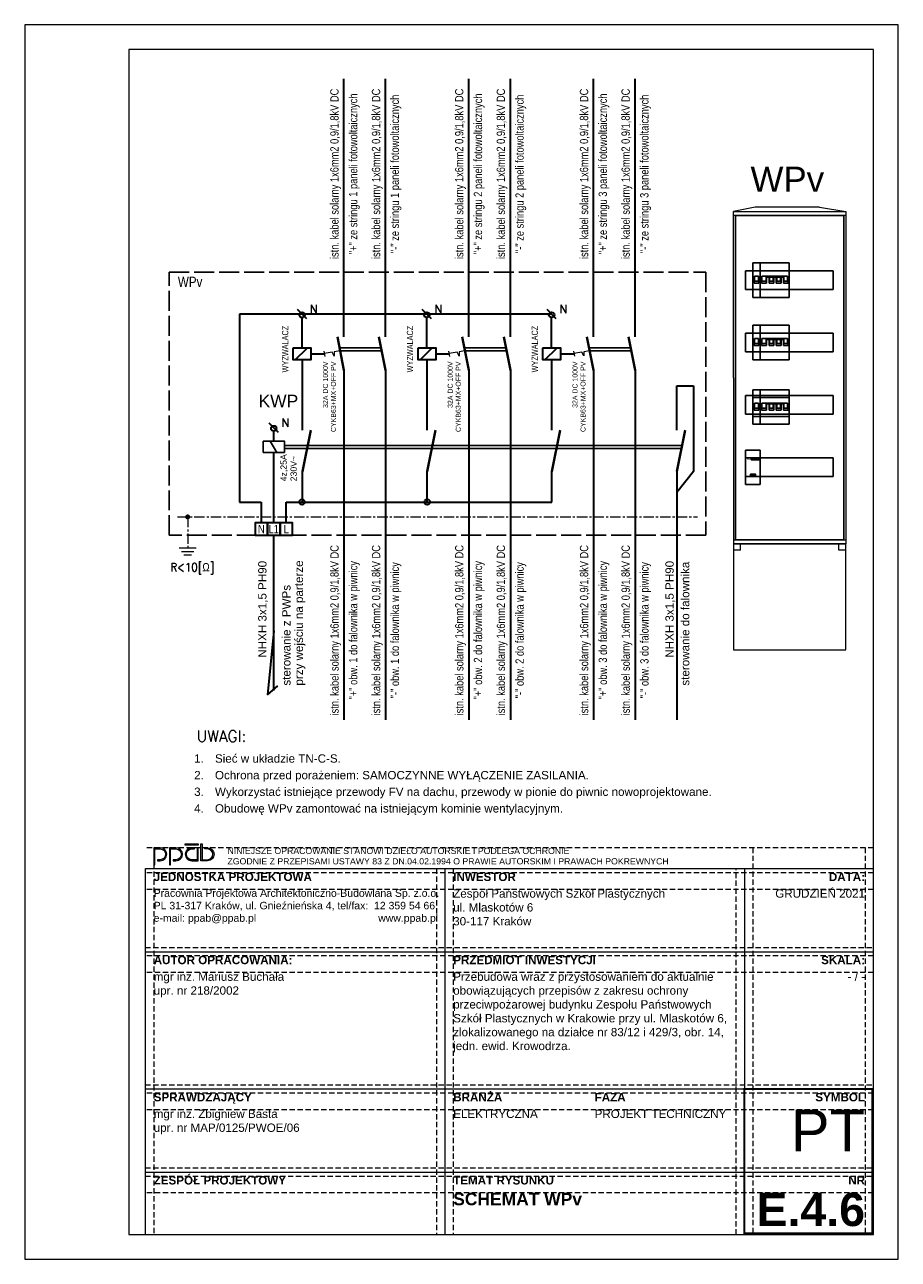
# Model space of a CAD drawing. Header units: millimetres. Extents: x -619 to 31, y -3287 to -1340.
# Tile 1 of 8: x -619 to -409, y -3287 to -2990. Entities that reach past the tile are written whole.
import ezdxf
from ezdxf.enums import TextEntityAlignment as Align

# ---------------------------------------------------------------- set-up
doc = ezdxf.new("R2010")
doc.units = ezdxf.units.MM
doc.header["$LTSCALE"] = 0.2
for name, pattern in [('ACAD_ISO02W100', [15, 12, -3]), ('ACAD_ISO05W100', [37.5, 24, -3, 0.5, -3, 0.5, -3, 0.5, -3]), ('CENTER', [2, 1.25, -0.25, 0.25, -0.25]), ('HIDDEN', [9.525, 6.35, -3.175])]:
    doc.linetypes.add(name, pattern=pattern)
doc.layers.get('0').update_dxf_attribs({"lineweight": 18})
for name, color, linetype, lineweight in [('1', 1, 'Continuous', 35), ('2', 5, 'Continuous', 18), ('aparatura', 7, 'Continuous', 18), ('EL_TABELKA', 100, 'Continuous', 15), ('INST_ELEKTR', 7, 'Continuous', 35), ('Logo_1', 7, 'Continuous', 9), ('Logo_2', 252, 'Continuous', 9), ('Logo_3', 10, 'Continuous', 9), ('odbiorniki', 2, 'Continuous', 20), ('r-tabela', 5, 'Continuous', 9), ('r-tabela_cienka', 6, 'Continuous', 9), ('r-tabela_opisy', 9, 'Continuous', 9)]:
    doc.layers.add(name, color=color, linetype=linetype, lineweight=lineweight)
for name, color, linetype in [('CP_HIDDE_APPARATUS', 7, 'Continuous'), ('LINIA_CIENKA_BLOK_250', 1, 'Continuous'), ('RUSZT', 7, 'Continuous'), ('SPÓD_EL-MODUŁOWYCH', 7, 'Continuous'), ('w0', 7, 'Continuous'), ('WIDOK_EL_MODUŁ', 7, 'Continuous'), ('WIDOK_ZABUDOWY', 7, 'Continuous')]:
    doc.layers.add(name, color=color, linetype=linetype)
doc.layers.add('r-tabela_x', color=7, linetype='HIDDEN', lineweight=9, plot=False)
doc.styles.add('ARIAL1', font='arial.ttf')
doc.styles.add('CP_ATTR', font='ROMANS.SHX')
doc.styles.add('ROMANS', font='romans')
doc.styles.add('SIERADZKI', font='arial.ttf')
doc.styles.get("Standard").update_dxf_attribs({"font": 'arial.ttf'})
doc.styles.add('STYLE133', font='ariali.ttf')
doc.styles.add('WMF-ARIAL0', font='arial.ttf')

# ---------------------------------------------------------------- blocks, each defined once
blk = doc.blocks.new('A$C6A5C259D')
at = {"lineweight": 15}
for p, q in [((-2.01, 0), (2.01, 0)), ((-1.48, -0.85), (1.48, -0.85)), ((-0.95, -1.7), (0.95, -1.7))]:
    blk.add_line(p, q, dxfattribs=at)
blk = doc.blocks.new('LOGO')
at = {"layer": 'Logo_1'}
for points in [[(8.66, 3.35), (8.66, 3.6), (8.09, 3.6, 1), (8.09, 0.82), (9.48, 0.82), (9.48, 3.6), (9.23, 3.6), (9.23, 1.07), (8.09, 1.07, -1), (8.09, 3.35)], [(10.87, 3.6), (10.87, 3.35), (11.44, 3.35, -1), (11.44, 1.07), (10.3, 1.07), (10.3, 4.42), (10.05, 4.42), (10.05, 0.82), (11.44, 0.82, 1), (11.44, 3.6)]]:
    blk.add_hatch(color=256, dxfattribs=at).paths.add_polyline_path(points)
at = {"layer": 'Logo_2'}
for points in [[(1.39, 3.35, -1), (1.39, 1.07), (0.82, 1.07), (0.82, 0.82), (1.39, 0.82, 1), (1.39, 3.6), (0, 3.6), (0, 0), (0.25, 0), (0.25, 3.35)], [(4.74, 3.35, -1), (4.74, 1.07), (4.17, 1.07), (4.17, 0.82), (4.74, 0.82, 1), (4.74, 3.6), (3.35, 3.6), (3.35, 0), (3.6, 0), (3.6, 3.35)]]:
    blk.add_hatch(color=256, dxfattribs=at).paths.add_polyline_path(points)
at = {"layer": 'Logo_3'}
blk.add_hatch(color=256, dxfattribs=at).paths.add_polyline_path([(6.7, 4.42), (6.7, 4.17), (9.48, 4.17), (9.48, 4.42)])
at = {"layer": 'Logo_1'}
for points in [[(8.09, 0.82), (9.48, 0.82), (9.48, 3.6), (9.23, 3.6), (9.23, 1.07), (8.09, 1.07, -1), (8.09, 3.35), (8.66, 3.35), (8.66, 3.6), (8.09, 3.6, 1)], [(11.44, 0.82), (10.05, 0.82), (10.05, 4.42), (10.3, 4.42), (10.3, 1.07), (11.44, 1.07, 1), (11.44, 3.35), (10.87, 3.35), (10.87, 3.6), (11.44, 3.6, -1)]]:
    blk.add_lwpolyline(points, format="xyb", close=True, dxfattribs=at)
at = {"layer": 'Logo_2'}
for points in [[(1.39, 3.6), (0, 3.6), (0, 0), (0.25, 0), (0.25, 3.35), (1.39, 3.35, -1), (1.39, 1.07), (0.82, 1.07), (0.82, 0.82), (1.39, 0.82, 1)], [(4.74, 3.6), (3.35, 3.6), (3.35, 0), (3.6, 0), (3.6, 3.35), (4.74, 3.35, -1), (4.74, 1.07), (4.17, 1.07), (4.17, 0.82), (4.74, 0.82, 1)]]:
    blk.add_lwpolyline(points, format="xyb", close=True, dxfattribs=at)
at = {"layer": 'Logo_3'}
blk.add_lwpolyline([(6.7, 4.42), (9.48, 4.42), (9.48, 4.17), (6.7, 4.17)], close=True, dxfattribs=at)
blk = doc.blocks.new('wylacznik prądu stałego')
for p, q in [((8.75, 6.4), (1.75, 6.4)), ((1.75, 6.4), (1.75, 1.9)), ((8.75, 6.4), (8.75, 1.9)), ((2.05, 4.9), (2.05, 3.4)), ((2.05, 3.4), (3.27, 3.4)), ((2.05, 3.4), (3.27, 3.4)), ((3.27, 3.4), (3.27, 4.9)), ((3.27, 3.4), (3.27, 4.9)), ((3.88, 4.9), (3.88, 3.4)), ((3.88, 3.4), (5, 3.4)), ((3.88, 3.4), (5, 3.4)), ((5, 3.4), (5, 4.9)), ((5, 3.4), (5, 4.9)), ((5.61, 4.9), (5.61, 3.4)), ((5.61, 3.4), (6.82, 3.4)), ((5.61, 3.4), (6.82, 3.4)), ((6.82, 3.4), (6.82, 4.9)), ((6.82, 3.4), (6.82, 4.9)), ((7.33, 4.9), (7.33, 3.4)), ((7.33, 3.4), (8.45, 3.4)), ((7.33, 3.4), (8.45, 3.4)), ((8.45, 3.4), (8.45, 4.9)), ((8.45, 3.4), (8.45, 4.9)), ((1.75, 1.9), (8.75, 1.9))]:
    blk.add_line(p, q)
at = {"color": 8, "linetype": 'Continuous'}
for p, q in [((7.44, 5.1), (2.16, 5.1)), ((2.16, 5.1), (2.16, 3.9)), ((2.16, 3.9), (3.17, 3.9)), ((3.17, 3.9), (3.17, 5.1)), ((7.44, 4.9), (3.17, 4.9)), ((4.89, 5.1), (3.98, 5.1)), ((3.98, 5.1), (3.98, 3.9)), ((3.98, 3.9), (4.89, 3.9)), ((4.89, 3.9), (4.89, 5.1)), ((6.77, 5.1), (5.66, 5.1)), ((6.77, 4.9), (5.66, 4.9)), ((6.67, 5.1), (5.76, 5.1)), ((5.76, 5.1), (5.76, 3.9)), ((5.76, 3.9), (6.67, 3.9)), ((6.67, 3.9), (6.67, 5.1)), ((8.35, 5.1), (7.44, 5.1)), ((7.44, 5.1), (7.44, 3.9)), ((8.35, 3.9), (7.44, 3.9)), ((8.35, 3.9), (8.35, 5.1))]:
    blk.add_line(p, q, dxfattribs=at)
at = {"layer": 'CP_HIDDE_APPARATUS'}
for p, q in [((1.75, 8.3), (1.75, 6.4)), ((7.03, 8.3), (1.75, 8.3)), ((7.03, 8.3), (1.75, 8.3)), ((8.75, 8.3), (7.03, 8.3)), ((8.75, 8.3), (7.03, 8.3)), ((8.75, 8.3), (8.75, 6.4)), ((1.75, 1.9), (1.75, 0)), ((1.75, 0), (7.03, 0)), ((1.75, 0), (7.03, 0)), ((7.03, 0), (8.75, 0)), ((7.03, 0), (8.75, 0)), ((8.75, 1.9), (8.75, 0))]:
    blk.add_line(p, q, dxfattribs=at)
at = {"layer": 'SPÓD_EL-MODUŁOWYCH'}
for p, q in [((0, 8.3), (0, 6.4)), ((1.75, 8.3), (0, 8.3)), ((1.75, 8.3), (0, 8.3)), ((1.75, 8.3), (1.75, 6.4)), ((0, 1.9), (0, 0)), ((0, 0), (1.75, 0)), ((0, 0), (1.75, 0)), ((1.75, 1.9), (1.75, 0))]:
    blk.add_line(p, q, dxfattribs=at)
at = {"layer": 'WIDOK_EL_MODUŁ'}
for p, q in [((0, 6.4), (0, 1.9)), ((1.75, 6.4), (0, 6.4)), ((1.75, 1.9), (1.75, 6.4)), ((1.75, 1.9), (1.75, 6.4)), ((0.31, 4.9), (0.31, 3.4)), ((0.31, 3.4), (1.44, 3.4)), ((0.31, 3.4), (1.44, 3.4)), ((1.44, 3.4), (1.44, 4.9)), ((1.44, 3.4), (1.44, 4.9)), ((0, 1.9), (1.75, 1.9)), ((0, 1.9), (1.75, 1.9))]:
    blk.add_line(p, q, dxfattribs=at)
at = {"layer": 'WIDOK_EL_MODUŁ', "color": 0, "linetype": 'Continuous'}
blk.add_line((1.75, 6.4), (0, 6.4), dxfattribs=at)
at = {"layer": 'WIDOK_EL_MODUŁ', "linetype": 'Continuous'}
blk.add_line((0, 5.9), (0, 6.2), dxfattribs=at)
at = {"layer": 'WIDOK_EL_MODUŁ', "color": 250, "linetype": 'Continuous'}
blk.add_line((0, 5.9), (0, 6.2), dxfattribs=at)
at = {"layer": 'WIDOK_EL_MODUŁ', "color": 0}
blk.add_line((0, 6.2), (0, 5.9), dxfattribs=at)
at = {"layer": 'WIDOK_EL_MODUŁ', "color": 8, "linetype": 'Continuous'}
for p, q in [((1.34, 5.1), (0.41, 5.1)), ((1.34, 5.1), (0.41, 5.1)), ((0.41, 5.1), (0.41, 3.9)), ((0.41, 3.9), (1.34, 3.9)), ((0.41, 3.9), (1.34, 3.9)), ((1.34, 3.9), (1.34, 5.1)), ((1.34, 3.9), (1.34, 5.1))]:
    blk.add_line(p, q, dxfattribs=at)
at = {"linetype": 'ByBlock', "style": 'CP_ATTR', "flags": 9}
for tag in ['WEIGHT', 'IP', 'MATERIAL', 'DIMS', 'OTHER', 'CHARACTER', 'POWER', 'VOLTAGE', 'PRODUCER', 'PRODUCT-TYPE', 'ARTICLE', 'GROUP', 'NUMBER', 'NAME']:
    blk.add_attdef(tag, text='', height=0.000005, dxfattribs=at).set_placement((1.75, 6.4), align=Align.MIDDLE_LEFT)
blk = doc.blocks.new('Stycznik_ES_2P-20A')
at = {"layer": 'WIDOK_EL_MODUŁ'}
blk.add_hatch(color=5, dxfattribs=at).paths.add_polyline_path([(3.5, -0.44), (3.5, -0.2), (1.37, -0.2), (1.37, -0.44)])
h = blk.add_hatch(dxfattribs=at)
h.set_pattern_fill('ANSI37', color=8, scale=0.0075, style=0)
h.set_pattern_definition([(44.169684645, (-3292.9019555, -10572.2306373), (-0.00068241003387, 0.00066291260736), []), (135.830315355, (-3292.9019555, -10572.2306373), (-0.00068241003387, -0.00066291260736), [])])
h.paths.add_polyline_path([(1.2, -3.94), (1.2, -4.21), (2.41, -4.21), (2.41, -3.94)])
at = {"layer": 'SPÓD_EL-MODUŁOWYCH', "linetype": 'Continuous'}
for p, q in [((3.5, 1.9), (0, 1.9)), ((1.75, 1.9), (0, 1.9)), ((0, -6.4), (3.5, -6.4)), ((0, -6.4), (1.75, -6.4))]:
    blk.add_line(p, q, dxfattribs=at)
at = {"layer": 'SPÓD_EL-MODUŁOWYCH'}
for p, q in [((0, 1.9), (0, 0)), ((3.5, 1.9), (3.5, 0)), ((0, -4.5), (0, -6.4)), ((3.5, -4.5), (3.5, -6.4))]:
    blk.add_line(p, q, dxfattribs=at)
at = {"layer": 'WIDOK_EL_MODUŁ', "linetype": 'Continuous'}
for p, q in [((0, 0), (0, -4.5)), ((3.5, 0), (0, 0)), ((0, -0.5), (0, -0.2)), ((0, -4.5), (3.5, -4.5)), ((0, -4.5), (1.75, -4.5))]:
    blk.add_line(p, q, dxfattribs=at)
at = {"layer": 'WIDOK_EL_MODUŁ', "color": 0, "linetype": 'Continuous'}
blk.add_line((1.75, 0), (0, 0), dxfattribs=at)
at = {"layer": 'WIDOK_EL_MODUŁ'}
for p, q in [((3.5, -0.2), (3.5, 0)), ((3.5, -0.44), (3.5, -4.5))]:
    blk.add_line(p, q, dxfattribs=at)
at = {"layer": 'WIDOK_EL_MODUŁ', "color": 5}
for p, q in [((1.37, -0.2), (1.37, -0.44)), ((1.37, -0.2), (3.5, -0.2)), ((1.37, -0.44), (3.5, -0.44)), ((3.5, -0.44), (3.5, -0.2))]:
    blk.add_line(p, q, dxfattribs=at)
at = {"layer": 'WIDOK_EL_MODUŁ', "color": 8}
for p, q in [((1.2, -4.21), (1.2, -3.94)), ((1.2, -3.94), (2.41, -3.94)), ((2.41, -4.21), (1.2, -4.21)), ((2.41, -3.94), (2.41, -4.21))]:
    blk.add_line(p, q, dxfattribs=at)
at = {"layer": 'WIDOK_EL_MODUŁ', "color": 5, "style": 'STYLE133'}
blk.add_text('hager', height=0.333, dxfattribs=at).set_placement((0.06, -0.1), align=Align.TOP_LEFT)
blk = doc.blocks.new('stycznik')
at = {"layer": 'aparatura', "color": 3, "lineweight": 35}
blk.add_line((0, -10.59), (0, 0), dxfattribs=at)
at = {"layer": 'aparatura', "color": 1, "lineweight": 40}
blk.add_line((0, -20.59), (2, -10.59), dxfattribs=at)
at = {"layer": 'odbiorniki', "color": 2, "lineweight": -3}
for p, q in [((-7.73, -13.25), (-6.16, -15.98)), ((-4.34, -14.3), (1.27, -14.3)), ((-4.34, -15.02), (1.09, -15.02))]:
    blk.add_line(p, q, dxfattribs=at)
blk.add_lwpolyline([(-9.43, -13.25), (-4.34, -13.25), (-4.34, -15.98), (-9.43, -15.98)], close=True, dxfattribs=at)
at = {"layer": 'aparatura', "color": 5, "lineweight": -3, "style": 'SIERADZKI', "flags": 4}
blk.add_attdef('ozn', text='', height=3, dxfattribs=at).set_placement((-1, -10.09), align=Align.RIGHT)
at = {"layer": 'aparatura', "color": 5, "lineweight": 20, "style": 'SIERADZKI', "flags": 4}
blk.add_attdef('NR_KAT', text='', height=1.5, dxfattribs=at).set_placement((-1, -12.25), align=Align.RIGHT)
for tag, p in [('STYKI_PRĄD', (-3.77, -24.93)), ('CEWKA', (-1.36, -24.93))]:
    blk.add_attdef(tag, p, '', height=1.5, rotation=90, dxfattribs=at)
blk = doc.blocks.new('wył_INST_pionowy')
at = {"layer": 'aparatura', "color": 3, "lineweight": 35}
blk.add_line((0, -10.59), (0, 0), dxfattribs=at)
at = {"layer": 'aparatura', "color": 1, "lineweight": 40}
blk.add_line((0, -20.59), (2, -10.59), dxfattribs=at)
at = {"layer": 'aparatura', "color": 2, "lineweight": 20}
for p, q in [((1.18, -14.77), (2.94, -15.08)), ((2.94, -15.08), (2.94, -16.33)), ((2.94, -16.33), (3.51, -15.17)), ((3.51, -15.17), (5.92, -15.59)), ((6.05, -14.89), (5.76, -16.43))]:
    blk.add_line(p, q, dxfattribs=at)
at = {"layer": 'aparatura', "color": 5, "lineweight": 20, "style": 'SIERADZKI', "flags": 4}
for tag, p in [('PRĄD_ZNAMIONOWY', (-1.18, -18.18)), ('NR_KAT', (-3.59, -18.18))]:
    blk.add_attdef(tag, p, '', height=1.5, rotation=90, dxfattribs=at)
blk.add_attdef('ozn', text='', height=3, dxfattribs=at).set_placement((-2, -10.59), align=Align.RIGHT)

msp = doc.modelspace()

# ---------------------------------------------------------------- linework, layer by layer
for p, q in [((-443.24, -3033.75), (-448.42, -3034.75)), ((-448.42, -3074.75), (-448.42, -3034.75)), ((-448.42, -3034.75), (-421.42, -3034.75)), ((-427.72, -3033.75), (-443.24, -3033.75)), ((-427.72, -3033.75), (-421.42, -3034.75)), ((-421.42, -3034.75), (-421.42, -3114.75)), ((-421.42, -3034.75), (-421.42, -3114.75)), ((-421.42, -3034.75), (-421.42, -3114.75)), ((-421.42, -3035.75), (-448.42, -3035.75)), ((-447.92, -3073.75), (-447.92, -3035.75)), ((-421.92, -3035.75), (-421.92, -3113.75)), ((-447.92, -3068.46), (-447.92, -3113.75)), ((-447.92, -3073.75), (-447.92, -3113.75)), ((-448.42, -3074.75), (-448.42, -3114.75)), ((-448.42, -3113.75), (-421.42, -3113.75)), ((-421.42, -3114.75), (-448.42, -3114.75)), ((-448.42, -3114.75), (-421.42, -3114.75)), ((-448.42, -3114.75), (-421.42, -3114.75)), ((-448.42, -3114.75), (-448.42, -3140.25)), ((-446.75, -3116.28), (-446.75, -3114.75)), ((-423.09, -3116.28), (-423.09, -3114.75)), ((-421.42, -3140.25), (-421.42, -3114.75)), ((-446.75, -3116.28), (-448.42, -3116.28)), ((-421.42, -3116.28), (-423.09, -3116.28)), ((-448.42, -3140.25), (-421.42, -3140.25))]:
    msp.add_line(p, q)
at = {"layer": 'aparatura', "color": 3, "lineweight": 35}
for p, q in [((-532.05, -3064.96), (-532.05, -3056.48)), ((-502.05, -3064.95), (-502.05, -3056.48)), ((-472.05, -3064.95), (-472.05, -3056.47)), ((-522.05, -3087.35), (-522.05, -3076.75)), ((-492.05, -3087.35), (-492.05, -3076.75)), ((-462.05, -3087.35), (-462.05, -3076.75))]:
    msp.add_line(p, q, dxfattribs=at)
at = {"layer": 'aparatura', "color": 1, "lineweight": 40}
for p, q in [((-532.05, -3072.96), (-533.65, -3064.96)), ((-502.05, -3072.95), (-503.65, -3064.95)), ((-472.05, -3072.95), (-473.65, -3064.95)), ((-522.05, -3097.35), (-520.05, -3087.35)), ((-492.05, -3097.35), (-490.05, -3087.35)), ((-462.05, -3097.35), (-460.05, -3087.35))]:
    msp.add_line(p, q, dxfattribs=at)
at = {"layer": 'EL_TABELKA'}
for points in [[(-618.8, -3286.84), (-408.8, -3286.84), (-408.8, -2989.84), (-618.8, -2989.84)], [(-593.8, -3280.84), (-414.8, -3280.84), (-414.8, -2995.84), (-593.8, -2995.84)]]:
    msp.add_lwpolyline(points, close=True, dxfattribs=at)
at = {"layer": 'INST_ELEKTR'}
for p, q in [((-542.05, -3056.48), (-542.06, -3002.88)), ((-532.05, -3056.48), (-532.06, -3002.88)), ((-512.05, -3056.48), (-512.06, -3002.88)), ((-502.05, -3056.48), (-502.06, -3002.88)), ((-482.05, -3056.48), (-482.06, -3002.88)), ((-472.05, -3056.48), (-472.06, -3002.88)), ((-551.01, -3060.62), (-553.24, -3058.39)), ((-521.01, -3060.61), (-523.24, -3058.39)), ((-491.01, -3060.61), (-493.24, -3058.38)), ((-492.13, -3059.5), (-567.13, -3059.5)), ((-567.13, -3059.5), (-567.13, -3104.66)), ((-552.13, -3067.67), (-552.13, -3060.29)), ((-522.13, -3067.66), (-522.13, -3060.28)), ((-492.13, -3067.66), (-492.13, -3060.28)), ((-552.05, -3076.75), (-552.05, -3070.36)), ((-549.91, -3069.01), (-546.77, -3069.01)), ((-522.05, -3076.75), (-522.05, -3070.36)), ((-519.91, -3069.01), (-516.77, -3069.01)), ((-492.05, -3076.75), (-492.05, -3070.35)), ((-489.91, -3069), (-486.77, -3069)), ((-542.05, -3072.96), (-542.05, -3157.05)), ((-532.05, -3072.96), (-532.05, -3157.05)), ((-512.05, -3072.95), (-512.05, -3157.04)), ((-502.05, -3072.95), (-502.05, -3157.05)), ((-482.05, -3072.95), (-482.05, -3157.04)), ((-472.05, -3072.95), (-472.05, -3157.04)), ((-462.05, -3076.75), (-458.05, -3076.75)), ((-458.05, -3076.75), (-458.05, -3097.35)), ((-557.82, -3087.95), (-560.05, -3085.73)), ((-558.93, -3090), (-558.93, -3087.62)), ((-558.93, -3109.66), (-558.93, -3092.73)), ((-552.05, -3104.66), (-552.05, -3097.35)), ((-522.05, -3104.66), (-522.05, -3097.35)), ((-492.05, -3104.66), (-492.05, -3097.35)), ((-458.05, -3097.35), (-462.05, -3102.35)), ((-462.05, -3097.35), (-462.05, -3157.04)), ((-567.13, -3104.66), (-561.93, -3104.66)), ((-561.93, -3104.66), (-561.93, -3109.66)), ((-555.93, -3109.66), (-555.93, -3104.66)), ((-555.93, -3104.66), (-492.05, -3104.66)), ((-558.93, -3149.97), (-558.93, -3112.66)), ((-558.93, -3135.65), (-560.42, -3151.05)), ((-560.42, -3151.05), (-557.96, -3148.88))]:
    msp.add_line(p, q, dxfattribs=at)
at = {"layer": 'INST_ELEKTR', "color": 250}
for p, q in [((-553.68, -3070.36), (-551, -3067.71)), ((-523.68, -3070.35), (-521, -3067.71)), ((-493.68, -3070.35), (-491, -3067.7))]:
    msp.add_line(p, q, dxfattribs=at)
at = {"layer": 'INST_ELEKTR', "linetype": 'CENTER', "lineweight": 15, "ltscale": 10}
for p, q in [((-582.05, -3108.24), (-457.05, -3108.24)), ((-579.63, -3108.24), (-579.63, -3115.7))]:
    msp.add_line(p, q, dxfattribs=at)
at = {"layer": 'INST_ELEKTR', "color": 250}
for points in [[(-554.34, -3067.67), (-554.34, -3070.36), (-549.91, -3070.36), (-549.91, -3067.67)], [(-524.34, -3067.66), (-524.34, -3070.35), (-519.91, -3070.35), (-519.91, -3067.66)], [(-494.34, -3067.66), (-494.34, -3070.35), (-489.91, -3070.35), (-489.91, -3067.66)]]:
    msp.add_lwpolyline(points, close=True, dxfattribs=at)
at = {"layer": 'INST_ELEKTR', "lineweight": 15, "const_width": 0.6}
msp.add_lwpolyline([(-579.93, -3108.24, -1), (-579.33, -3108.24, -1)], format="xyb", close=True, dxfattribs=at)
msp.add_lwpolyline([(-579.93, -3108.24, -1), (-579.33, -3108.24, -1)], format="xyb", close=True, dxfattribs=at)
at = {"layer": 'INST_ELEKTR'}
for points in [[(-563.43, -3112.66), (-560.43, -3112.66), (-560.43, -3109.66), (-563.43, -3109.66)], [(-560.43, -3112.66), (-557.43, -3112.66), (-557.43, -3109.66), (-560.43, -3109.66)], [(-557.43, -3112.66), (-554.43, -3112.66), (-554.43, -3109.66), (-557.43, -3109.66)]]:
    msp.add_lwpolyline(points, close=True, dxfattribs=at)
for centre in [(-552.13, -3059.64), (-522.13, -3059.63), (-492.13, -3059.63), (-558.93, -3086.97), (-552.13, -3104.66), (-522.05, -3104.66)]:
    msp.add_circle(centre, 0.649, dxfattribs=at)
at = {"layer": 'LINIA_CIENKA_BLOK_250', "color": 2, "linetype": 'ACAD_ISO02W100', "ltscale": 2}
msp.add_lwpolyline([(-584.05, -3049.36), (-455.05, -3049.36), (-455.05, -3112.66), (-584.05, -3112.66)], close=True, dxfattribs=at)
at = {"layer": 'odbiorniki', "color": 2, "lineweight": -3}
for p, q in [((-543.14, -3067.58), (-533.12, -3067.58)), ((-513.14, -3067.58), (-503.12, -3067.58)), ((-483.14, -3067.57), (-473.12, -3067.57)), ((-542.99, -3068.3), (-532.98, -3068.3)), ((-512.99, -3068.3), (-502.98, -3068.3)), ((-482.99, -3068.29), (-472.98, -3068.29)), ((-551.39, -3091.06), (-520.77, -3091.06)), ((-521.39, -3091.06), (-490.77, -3091.06)), ((-491.39, -3091.06), (-460.77, -3091.06)), ((-551.39, -3091.78), (-520.96, -3091.78)), ((-521.39, -3091.78), (-490.96, -3091.78)), ((-491.39, -3091.78), (-460.96, -3091.78))]:
    msp.add_line(p, q, dxfattribs=at)
at = {"layer": 'r-tabela'}
for p, q in [((-589.8, -3192.84), (-414.8, -3192.84)), ((-589.8, -3280.84), (-589.8, -3192.84)), ((-414.8, -3280.84), (-414.8, -3192.84)), ((-589.8, -3280.84), (-414.8, -3280.84))]:
    msp.add_line(p, q, dxfattribs=at)
at = {"layer": 'r-tabela_cienka'}
for p, q in [((-517.8, -3192.84), (-517.8, -3280.84)), ((-445.8, -3192.84), (-445.8, -3280.84)), ((-589.8, -3212.84), (-414.8, -3212.84)), ((-589.8, -3245.84), (-415.05, -3245.84)), ((-589.8, -3265.84), (-414.8, -3265.84))]:
    msp.add_line(p, q, dxfattribs=at)
at = {"layer": 'r-tabela_opisy', "ltscale": 20, "const_width": 0.5}
msp.add_lwpolyline([(-445.8, -3245.84), (-415.05, -3245.84), (-415.05, -3280.59), (-445.8, -3280.59)], close=True, dxfattribs=at)
at = {"layer": 'r-tabela_x'}
for p, q in [((-414.8, -3187.84), (-589.8, -3187.84)), ((-587.8, -3187.84), (-587.8, -3280.84)), ((-443.8, -3187.84), (-443.8, -3280.84)), ((-416.8, -3187.84), (-416.8, -3280.84)), ((-414.8, -3193.84), (-589.8, -3193.84)), ((-519.8, -3192.84), (-519.8, -3280.84)), ((-515.8, -3192.84), (-515.8, -3280.84)), ((-447.8, -3280.84), (-447.8, -3192.84)), ((-414.8, -3197.84), (-589.8, -3197.84)), ((-589.8, -3211.84), (-414.8, -3211.84)), ((-414.8, -3213.84), (-589.8, -3213.84)), ((-414.8, -3217.84), (-589.8, -3217.84)), ((-589.8, -3244.84), (-414.8, -3244.84)), ((-414.8, -3246.84), (-589.8, -3246.84)), ((-414.8, -3250.84), (-589.8, -3250.84)), ((-589.8, -3264.84), (-414.8, -3264.84)), ((-589.8, -3266.84), (-414.8, -3266.84)), ((-414.8, -3270.84), (-589.8, -3270.84))]:
    msp.add_line(p, q, dxfattribs=at)
at = {"layer": 'w0'}
msp.add_lwpolyline([(-447.92, -3035.75), (-421.92, -3035.75), (-421.92, -3113.75), (-447.92, -3113.75)], close=True, dxfattribs=at)
msp.add_lwpolyline([(-447.92, -3035.75), (-421.92, -3035.75), (-421.92, -3113.75), (-447.92, -3113.75)], close=True, dxfattribs=at)
at = {"layer": 'WIDOK_ZABUDOWY', "color": 0, "linetype": 'Continuous'}
for p, q in [((-445.51, -3049.05), (-424.43, -3049.05)), ((-445.51, -3049.05), (-424.43, -3049.05)), ((-445.51, -3053.55), (-445.51, -3049.05)), ((-445.51, -3053.05), (-445.51, -3049.55)), ((-445.51, -3052.55), (-445.51, -3050.05)), ((-424.43, -3049.05), (-424.43, -3053.55)), ((-424.43, -3049.05), (-424.43, -3053.55)), ((-424.43, -3049.55), (-424.43, -3053.05)), ((-424.43, -3049.55), (-424.43, -3053.05)), ((-424.43, -3050.05), (-424.43, -3052.55)), ((-424.43, -3050.05), (-424.43, -3052.55)), ((-424.43, -3053.55), (-445.51, -3053.55)), ((-424.43, -3053.55), (-445.51, -3053.55)), ((-445.51, -3064.05), (-424.43, -3064.05)), ((-445.51, -3064.05), (-424.43, -3064.05)), ((-445.51, -3068.55), (-445.51, -3064.05)), ((-445.51, -3068.05), (-445.51, -3064.55)), ((-424.43, -3064.05), (-424.43, -3068.55)), ((-424.43, -3064.05), (-424.43, -3068.55)), ((-424.43, -3064.55), (-424.43, -3068.05)), ((-424.43, -3064.55), (-424.43, -3068.05)), ((-445.51, -3067.55), (-445.51, -3065.05)), ((-424.43, -3065.05), (-424.43, -3067.55)), ((-424.43, -3065.05), (-424.43, -3067.55)), ((-424.43, -3068.55), (-445.51, -3068.55)), ((-424.43, -3068.55), (-445.51, -3068.55)), ((-445.51, -3079.05), (-424.43, -3079.05)), ((-445.51, -3083.55), (-445.51, -3079.05)), ((-445.51, -3083.05), (-445.51, -3079.55)), ((-424.43, -3079.05), (-424.43, -3083.55)), ((-424.43, -3079.05), (-424.43, -3083.55)), ((-424.43, -3079.55), (-424.43, -3083.05)), ((-424.43, -3079.55), (-424.43, -3083.05)), ((-445.51, -3082.55), (-445.51, -3080.05)), ((-424.43, -3080.05), (-424.43, -3082.55)), ((-424.43, -3080.05), (-424.43, -3082.55)), ((-424.43, -3083.55), (-445.51, -3083.55)), ((-424.43, -3083.55), (-445.51, -3083.55)), ((-445.51, -3094.05), (-424.43, -3094.05)), ((-445.51, -3098.55), (-445.51, -3094.05)), ((-445.51, -3098.05), (-445.51, -3094.55)), ((-424.43, -3094.05), (-424.43, -3098.55)), ((-424.43, -3094.05), (-424.43, -3098.55)), ((-424.43, -3094.55), (-424.43, -3098.05)), ((-424.43, -3094.55), (-424.43, -3098.05)), ((-445.51, -3097.55), (-445.51, -3095.05)), ((-424.43, -3095.05), (-424.43, -3097.55)), ((-424.43, -3095.05), (-424.43, -3097.55)), ((-424.43, -3098.55), (-445.51, -3098.55)), ((-424.43, -3098.55), (-445.51, -3098.55))]:
    msp.add_line(p, q, dxfattribs=at)

# ---------------------------------------------------------------- block references
at = {"xscale": 1.131272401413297, "yscale": 1.131272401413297, "zscale": 1.131272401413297}
msp.add_blockref('LOGO', (-587.8, -3191.91), dxfattribs=at)
at = {"layer": 'aparatura'}
ref = msp.add_blockref('stycznik', (-552.05, -3076.75), dxfattribs=at)
ref.add_attrib('ozn', 'KWP', dxfattribs={"color": 5, "lineweight": -3, "height": 3, "style": 'SIERADZKI'}).set_placement((-553.05, -3081.85), align=Align.RIGHT)
ref.add_attrib('STYKI_PRĄD', '4z,25A', (-555.82, -3099.68), dxfattribs={"color": 5, "lineweight": 20, "height": 1.5, "rotation": 90, "style": 'SIERADZKI'})
ref.add_attrib('CEWKA', '230V~', (-553.41, -3099.68), dxfattribs={"color": 5, "lineweight": 20, "height": 1.5, "rotation": 90, "style": 'SIERADZKI'})
at = {"layer": 'INST_ELEKTR'}
ref = msp.add_blockref('wył_INST_pionowy', (-542.05, -3056.48), dxfattribs=dict(at, xscale=-0.8, yscale=0.8, zscale=0.8))
ref.add_attrib('NR_KAT', 'CYKB63+MX+OFF PV', (-543.99, -3087.83), dxfattribs={"layer": 'aparatura', "color": 5, "lineweight": 20, "height": 1.2, "rotation": 90, "style": 'ARIAL1', "flags": 4})
ref.add_attrib('PRĄD_ZNAMIONOWY', '32A DC 1000V', (-545.92, -3082.03), dxfattribs={"layer": 'aparatura', "color": 5, "lineweight": 20, "height": 1.2, "rotation": 90, "style": 'ARIAL1', "flags": 4})
ref = msp.add_blockref('wył_INST_pionowy', (-512.05, -3056.48), dxfattribs=dict(at, xscale=-0.8, yscale=0.8, zscale=0.8))
ref.add_attrib('NR_KAT', 'CYKB63+MX+OFF PV', (-513.99, -3087.82), dxfattribs={"layer": 'aparatura', "color": 5, "lineweight": 20, "height": 1.2, "rotation": 90, "style": 'ARIAL1', "flags": 4})
ref.add_attrib('PRĄD_ZNAMIONOWY', '32A DC 1000V', (-515.92, -3082.02), dxfattribs={"layer": 'aparatura', "color": 5, "lineweight": 20, "height": 1.2, "rotation": 90, "style": 'ARIAL1', "flags": 4})
ref = msp.add_blockref('wył_INST_pionowy', (-482.05, -3056.47), dxfattribs=dict(at, xscale=-0.8, yscale=0.8, zscale=0.8))
ref.add_attrib('NR_KAT', 'CYKB63+MX+OFF PV', (-483.99, -3087.82), dxfattribs={"layer": 'aparatura', "color": 5, "lineweight": 20, "height": 1.2, "rotation": 90, "style": 'ARIAL1', "flags": 4})
ref.add_attrib('PRĄD_ZNAMIONOWY', '32A DC 1000V', (-485.92, -3082.02), dxfattribs={"layer": 'aparatura', "color": 5, "lineweight": 20, "height": 1.2, "rotation": 90, "style": 'ARIAL1', "flags": 4})
at = {"layer": 'INST_ELEKTR', "lineweight": 40}
msp.add_blockref('A$C6A5C259D', (-579.63, -3115.7), dxfattribs=at)
at = {"layer": 'RUSZT'}
for name, p in [('wylacznik prądu stałego', (-443.76, -3055.45)), ('wylacznik prądu stałego', (-443.76, -3070.45)), ('wylacznik prądu stałego', (-443.76, -3085.95)), ('Stycznik_ES_2P-20A', (-445.51, -3094.05))]:
    msp.add_blockref(name, p, dxfattribs=at)

# ---------------------------------------------------------------- texts
at = {"layer": '1', "style": 'SIERADZKI'}
msp.add_text('WPv', height=6, dxfattribs=at).set_placement((-435.48, -3027), align=Align.MIDDLE_CENTER)
at = {"layer": '2', "style": 'ROMANS'}
for p in [(-550.3, -3059.21), (-520.3, -3059.2), (-490.3, -3059.2), (-557.11, -3086.54)]:
    msp.add_text('N', height=2, dxfattribs=at).set_placement(p)
at = {"layer": '2', "color": 5, "style": 'WMF-ARIAL0', "width": 0.8}
for s, p in [('N', (-561.93, -3111.16)), ('L1', (-558.93, -3111.16)), ('L', (-555.93, -3111.16))]:
    msp.add_text(s, height=2, dxfattribs=at).set_placement(p, align=Align.MIDDLE_CENTER)
at = {"layer": '2', "color": 1, "style": 'ROMANS'}
msp.add_text('UWAGI:', height=2.7, dxfattribs=at).set_placement((-577.45, -3162.36))
at = {"layer": '2', "color": 5, "style": 'WMF-ARIAL0'}
for s, p in [('1.', (-578.07, -3167.36)), ('Sieć w układzie TN-C-S.', (-573.07, -3167.36)), ('Ochrona przed porażeniem: SAMOCZYNNE WYŁĄCZENIE ZASILANIA.', (-573.07, -3171.36)), ('2.', (-578.07, -3171.36)), ('3.', (-578.07, -3175.36)), ('Wykorzystać istniejące przewody FV na dachu, przewody w pionie do piwnic nowoprojektowane.', (-573.07, -3175.36)), ('4.', (-578.07, -3179.36)), ('Obudowę WPv zamontować na istniejącym kominie wentylacyjnym.', (-573.07, -3179.36))]:
    msp.add_text(s, height=2, dxfattribs=at).set_placement(p)
at = {"layer": 'aparatura', "color": 5, "lineweight": 20, "style": 'ARIAL1', "width": 0.7, "flags": 4}
for p in [(-555.44, -3073.49), (-525.44, -3073.48), (-495.44, -3073.48)]:
    msp.add_attdef('WYZWALACZ', p, '', height=1.5, rotation=90, dxfattribs=at)
at = {"layer": 'INST_ELEKTR'}
for s, p in [('przy wejściu na parterze', (-551.91, -3148.83)), ('sterowanie do falownika', (-459.05, -3148.83)), ('sterowanie z PWPs', (-554.91, -3148.83))]:
    msp.add_text(s, height=2, rotation=90, dxfattribs=at).set_placement(p)
at = {"layer": 'INST_ELEKTR', "lineweight": 15, "style": 'ROMANS', "width": 0.9}
msp.add_text('R<10[Ω]', height=2, dxfattribs=at).set_placement((-583.76, -3121.34))
at = {"layer": 'INST_ELEKTR', "linetype": 'ACAD_ISO05W100'}
for p in [(-560.68, -3118.82), (-462.79, -3118.82)]:
    msp.add_text('NHXH 3x1,5 PH90', height=2, rotation=90, dxfattribs=at).set_placement(p, align=Align.RIGHT)
at = {"layer": 'LINIA_CIENKA_BLOK_250', "width": 0.8}
for s, p in [('istn. kabel solarny 1x6mm2 0,9/1,8kV DC', (-544.35, -3025.72)), ('istn. kabel solarny 1x6mm2 0,9/1,8kV DC', (-534.35, -3025.72)), ('istn. kabel solarny 1x6mm2 0,9/1,8kV DC', (-514.35, -3025.72)), ('istn. kabel solarny 1x6mm2 0,9/1,8kV DC', (-504.35, -3025.72)), ('istn. kabel solarny 1x6mm2 0,9/1,8kV DC', (-484.35, -3025.72)), ('istn. kabel solarny 1x6mm2 0,9/1,8kV DC', (-474.35, -3025.72)), ('"+" ze stringu 1 paneli fotowoltaicznych', (-539.85, -3025.72)), ('"-" ze stringu 1 paneli fotowoltaicznych', (-529.85, -3025.72)), ('"+" ze stringu 2 paneli fotowoltaicznych', (-509.85, -3025.72)), ('"-" ze stringu 2 paneli fotowoltaicznych', (-499.85, -3025.72)), ('"+" ze stringu 3 paneli fotowoltaicznych', (-479.85, -3025.72)), ('"-" ze stringu 3 paneli fotowoltaicznych', (-469.85, -3025.72)), ('istn. kabel solarny 1x6mm2 0,9/1,8kV DC', (-544.34, -3135.51)), ('istn. kabel solarny 1x6mm2 0,9/1,8kV DC', (-534.34, -3135.51)), ('istn. kabel solarny 1x6mm2 0,9/1,8kV DC', (-514.34, -3135.5)), ('istn. kabel solarny 1x6mm2 0,9/1,8kV DC', (-504.34, -3135.5)), ('istn. kabel solarny 1x6mm2 0,9/1,8kV DC', (-484.34, -3135.5)), ('istn. kabel solarny 1x6mm2 0,9/1,8kV DC', (-474.34, -3135.5)), ('"+" obw. 1 do falownika w piwnicy', (-539.84, -3135.51)), ('"-" obw. 1 do falownika w piwnicy', (-529.84, -3135.51)), ('"+" obw. 2 do falownika w piwnicy', (-509.84, -3135.5)), ('"-" obw. 2 do falownika w piwnicy', (-499.84, -3135.5)), ('"+" obw. 3 do falownika w piwnicy', (-479.84, -3135.5)), ('"-" obw. 3 do falownika w piwnicy', (-469.84, -3135.5))]:
    msp.add_text(s, height=2, rotation=90, dxfattribs=at).set_placement(p, align=Align.MIDDLE_CENTER)
msp.add_text('WPv', height=2.5, dxfattribs=at).set_placement((-581.99, -3052.95))
at = {"layer": 'r-tabela_opisy'}
for s, insert, char_height, width, attachment_point in [('{\\fArial|b0|i0|c238|p34;NINIEJSZE OPRACOWANIE STANOWI DZIEŁO AUTORSKIE I PODLEGA OCHRONIE \\PZGODNIE Z PRZEPISAMI USTAWY 83 Z DN.04.02.1994 O PRAWIE AUTORSKIM I PRAWACH POKREWNYCH}', (-570.06, -3187.84), 1.5, 143.7489, 1), ('{\\fArial|b1|i0|c238|p34;JEDNOSTKA PROJEKTOWA}', (-587.8, -3193.84), 2, 68.3751, 1), ('{\\fArial|b1|i0|c238|p34;INWESTOR}', (-515.8, -3193.84), 2, 68.3751, 1), ('{\\fArial|b1|i0|c238|p34;DATA:}', (-416.8, -3193.84), 2, 27.0011, 3), ('{\\fArial|b0|i0|c238|p34;Pracownia Projektowa Architektoniczno-Budowlana Sp. z.o.o.\\PPL 31-317 Kraków, ul. Gnieźnieńska 4, tel/fax:  12 359 54 66 \\Pe-mail: ppab@ppab.pl                                          www.ppab.pl}', (-587.8, -3197.84), 1.8, 68.3744, 1), ('{\\fArial|b0|i0|c238|p34;Zespół Państwowych Szkół Plastycznych\\Pul. Mlaskotów 6\\P30-117 Kraków}', (-515.8, -3197.84), 2, 68.3751, 1), ('{\\fArial|b0|i0|c238|p34;GRUDZIEŃ 2021}', (-416.8, -3197.84), 2, 27.0011, 3), ('{\\fArial|b1|i0|c238|p34;AUTOR OPRACOWANIA:}', (-587.8, -3213.84), 2, 40, 1), ('{\\fArial|b1|i0|c238|p34;PRZEDMIOT INWESTYCJI}', (-515.8, -3213.84), 2, 68.3751, 1), ('{\\fArial|b1|i0|c238|p34;SKALA:}', (-416.8, -3213.84), 2, 27.2511, 3), ('{\\fArial|b0|i0|c238|p34;mgr inż. Mariusz Buchała\\Pupr. nr 218/2002}', (-587.8, -3217.84), 2, 68.3744, 1), ('{\\fArial|b0|i0|c238|p34;Przebudowa wraz z przystosowaniem do aktualnie obowiązujących przepisów z zakresu ochrony przeciwpożarowej budynku Zespołu Państwowych \\PSzkół Plastycznych w Krakowie przy ul. Mlaskotów 6, zlokalizowanego na działce nr 83/12 i 429/3, obr. 14, \\Pjedn. ewid. Krowodrza.}', (-515.8, -3217.84), 2, 68, 1), ('{\\fArial|b0|i0|c238|p34;- / -}', (-416.8, -3217.84), 2, 27.2511, 3), ('{\\fArial|b1|i0|c238|p34;SPRAWDZAJĄCY}', (-587.8, -3246.84), 2, 68.3744, 1), ('{\\fArial|b1|i0|c238|p34;BRANŻA}', (-515.8, -3246.84), 2, 68.3751, 1), ('{\\fArial|b1|i0|c238|p34;FAZA}', (-481.8, -3246.84), 2, 68.3751, 1), ('{\\fArial|b1|i0|c238|p34;SYMBOL}', (-416.8, -3246.84), 2, 97.9967, 3), ('{\\fArial|b0|i0|c238|p34;mgr inż. Zbigniew Basta\\Pupr. nr MAP/0125/PWOE/06}', (-587.8, -3250.84), 2, 68.3744, 1), ('{\\fArial|b0|i0|c238|p34;ELEKTRYCZNA}', (-515.8, -3250.84), 2, 68.3751, 1), ('{\\fArial|b0|i0|c238|p34;PROJEKT TECHNICZNY}', (-481.8, -3250.84), 2, 68.3751, 1), ('{\\fArial|b0|i0|c238|p34;PT}', (-416.8, -3250.84), 10, 27.0011, 3), ('{\\fArial|b1|i0|c238|p34;ZESPÓŁ PROJEKTOWY}', (-587.8, -3266.84), 2, 68.3744, 1), ('{\\fArial|b1|i0|c238|p34;TEMAT RYSUNKU}', (-515.8, -3266.84), 2, 68.3751, 1), ('{\\fArial|b1|i0|c238|p34;NR}', (-416.8, -3266.84), 2, 97.9967, 3), ('{\\fArial|b1|i0|c238|p34;SCHEMAT WPv}', (-515.8, -3270.84), 3, 68.3751, 1), ('{\\fArial|b1|i0|c238|p34;E.4.6}', (-416.8, -3270.84), 8, 27.0011, 3)]:
    msp.add_mtext(s, dxfattribs=dict(at, insert=insert, char_height=char_height, width=width, attachment_point=attachment_point))

doc.saveas('drawing.dxf')
